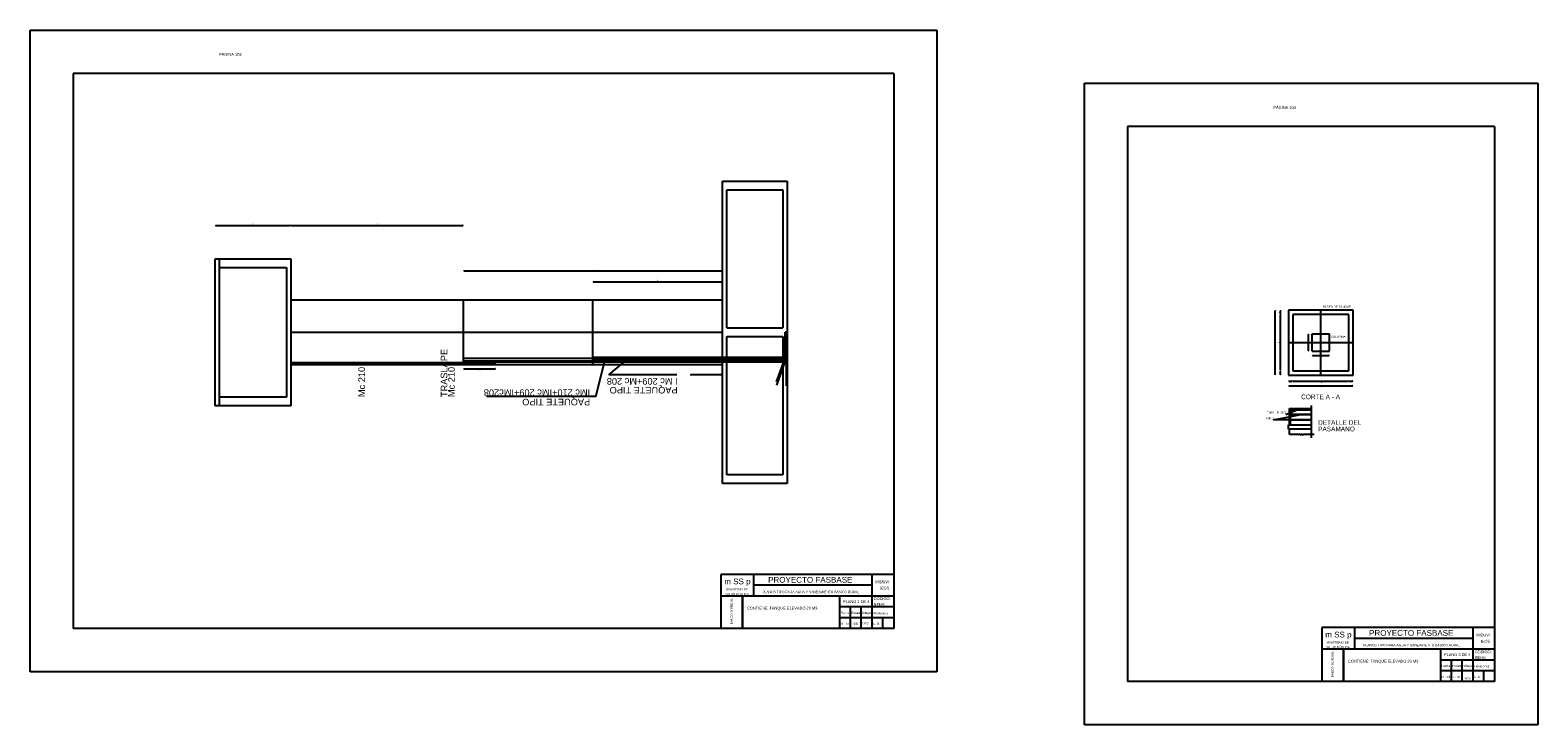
# Model space of a CAD drawing. Header units: metres. Extents: x 1704 to 4131, y 3282 to 4241.
# Tile 1 of 78: x 1704 to 1773, y 4209 to 4241. Entities that reach past the tile are written whole.
import ezdxf
from ezdxf.enums import TextEntityAlignment as Align

# ---------------------------------------------------------------- set-up
doc = ezdxf.new("R2010")
doc.units = ezdxf.units.M
doc.linetypes.add('ACAD_ISO02W100', pattern=[15, 12, -3])
doc.layers.add('Cotas', color=7, linetype='Continuous')
doc.layers.add('Dibujo', color=7, linetype='Continuous')
doc.styles.add('Annotative', font='arial.ttf')
doc.styles.get("Standard").update_dxf_attribs({"font": 'arial.ttf'})
doc.dimstyles.new('Vero', dxfattribs={"dimtxt": 0.04, "dimasz": 0.03, "dimexe": 1.25, "dimexo": 0.625, "dimgap": 0.05, "dimtad": 2, "dimtih": 1, "dimtoh": 1, "dimtxsty": 'Standard', "dimblk": 'DOT', "dimcen": 0, "dimse1": 1, "dimse2": 1, "dimadec": 0, "dimazin": 0, "dimtfac": 1, "dimtix": 1, "dimtmove": 0, "dimatfit": 2, "dimfxl": 1, "dimarcsym": 2})

# ---------------------------------------------------------------- blocks, each defined once
blk = doc.blocks.new('_Dot')
at = {"color": 0, "linetype": 'ByBlock', "lineweight": -2}
blk.add_line((-0.5, 0), (-1, 0), dxfattribs=at)
at = {"color": 0, "linetype": 'ByBlock', "const_width": 0.5}
blk.add_lwpolyline([(-0.25, 0, 1), (0.25, 0, 1)], format="xyb", close=True, dxfattribs=at)
blk = doc.blocks.new('*D199')
at = {"layer": 'Cotas', "color": 0, "linetype": 'ByBlock', "lineweight": -2, "transparency": 16777216}
blk.add_line((1723.686, 4230.119), (1735.626, 4230.119), dxfattribs=at)
at = {"layer": 'Defpoints', "color": 0, "linetype": 'ByBlock', "transparency": 16777216}
for p in [(1735.656, 4230.119), (1723.656, 4228.772), (1735.656, 4228.772)]:
    blk.add_point(p, dxfattribs=at)
at = {"layer": 'Cotas', "color": 0, "linetype": 'ByBlock', "lineweight": -2, "transparency": 16777216, "xscale": 0.03, "yscale": 0.03, "zscale": 0.03, "rotation": 180}
blk.add_blockref('_Dot', (1723.656, 4230.119), dxfattribs=at)
at = {"layer": 'Cotas', "color": 0, "linetype": 'ByBlock', "lineweight": -2, "transparency": 16777216, "xscale": 0.03, "yscale": 0.03, "zscale": 0.03}
blk.add_blockref('_Dot', (1735.656, 4230.119), dxfattribs=at)
at = {"layer": 'Cotas', "color": 0, "linetype": 'ByBlock', "transparency": 16777216, "insert": (1729.656, 4230.189), "char_height": 0.04, "attachment_point": 5}
blk.add_mtext('12', dxfattribs=at)
blk = doc.blocks.new('*D200')
at = {"layer": 'Cotas', "color": 0, "linetype": 'ByBlock', "lineweight": -2, "transparency": 16777216}
blk.add_line((1729.686, 4229.61), (1735.626, 4229.61), dxfattribs=at)
at = {"layer": 'Defpoints', "color": 0, "linetype": 'ByBlock', "transparency": 16777216}
for p in [(1735.656, 4229.61), (1729.656, 4228.772), (1735.656, 4228.772)]:
    blk.add_point(p, dxfattribs=at)
at = {"layer": 'Cotas', "color": 0, "linetype": 'ByBlock', "lineweight": -2, "transparency": 16777216, "xscale": 0.03, "yscale": 0.03, "zscale": 0.03, "rotation": 180}
blk.add_blockref('_Dot', (1729.656, 4229.61), dxfattribs=at)
at = {"layer": 'Cotas', "color": 0, "linetype": 'ByBlock', "lineweight": -2, "transparency": 16777216, "xscale": 0.03, "yscale": 0.03, "zscale": 0.03}
blk.add_blockref('_Dot', (1735.656, 4229.61), dxfattribs=at)
at = {"layer": 'Cotas', "color": 0, "linetype": 'ByBlock', "transparency": 16777216, "insert": (1732.656, 4229.681), "char_height": 0.04, "attachment_point": 5}
blk.add_mtext('6', dxfattribs=at)
blk = doc.blocks.new('*D201')
at = {"layer": 'Cotas', "color": 0, "linetype": 'ByBlock', "lineweight": -2, "transparency": 16777216}
blk.add_line((1735.626, 4225.304), (1734.186, 4225.304), dxfattribs=at)
at = {"layer": 'Defpoints', "color": 0, "linetype": 'ByBlock', "transparency": 16777216}
for p in [(1734.156, 4225.897), (1735.656, 4225.897), (1734.156, 4225.304)]:
    blk.add_point(p, dxfattribs=at)
at = {"layer": 'Cotas', "color": 0, "linetype": 'ByBlock', "lineweight": -2, "transparency": 16777216, "xscale": 0.03, "yscale": 0.03, "zscale": 0.03, "rotation": 180}
blk.add_blockref('_Dot', (1734.156, 4225.304), dxfattribs=at)
at = {"layer": 'Cotas', "color": 0, "linetype": 'ByBlock', "lineweight": -2, "transparency": 16777216, "xscale": 0.03, "yscale": 0.03, "zscale": 0.03}
blk.add_blockref('_Dot', (1735.656, 4225.304), dxfattribs=at)
at = {"layer": 'Cotas', "color": 0, "linetype": 'ByBlock', "transparency": 16777216, "insert": (1734.906, 4225.23), "char_height": 0.04, "attachment_point": 5}
blk.add_mtext('1,5', dxfattribs=at)
blk = doc.blocks.new('*D202')
at = {"layer": 'Cotas', "color": 0, "linetype": 'ByBlock', "lineweight": -2, "transparency": 16777216}
blk.add_line((1723.686, 4225.574), (1725.126, 4225.574), dxfattribs=at)
at = {"layer": 'Defpoints', "color": 0, "linetype": 'ByBlock', "transparency": 16777216}
for p in [(1723.656, 4225.872), (1725.156, 4225.872), (1725.156, 4225.574)]:
    blk.add_point(p, dxfattribs=at)
at = {"layer": 'Cotas', "color": 0, "linetype": 'ByBlock', "lineweight": -2, "transparency": 16777216, "xscale": 0.03, "yscale": 0.03, "zscale": 0.03, "rotation": 180}
blk.add_blockref('_Dot', (1723.656, 4225.574), dxfattribs=at)
at = {"layer": 'Cotas', "color": 0, "linetype": 'ByBlock', "lineweight": -2, "transparency": 16777216, "xscale": 0.03, "yscale": 0.03, "zscale": 0.03}
blk.add_blockref('_Dot', (1725.156, 4225.574), dxfattribs=at)
at = {"layer": 'Cotas', "color": 0, "linetype": 'ByBlock', "transparency": 16777216, "insert": (1724.406, 4225.5), "char_height": 0.04, "attachment_point": 5}
blk.add_mtext('1,5', dxfattribs=at)
blk = doc.blocks.new('*D203')
at = {"layer": 'Cotas', "color": 0, "linetype": 'ByBlock', "lineweight": -2, "transparency": 16777216}
blk.add_line((1712.186, 4232.218), (1715.626, 4232.218), dxfattribs=at)
at = {"layer": 'Defpoints', "color": 0, "linetype": 'ByBlock', "transparency": 16777216}
for p in [(1715.656, 4232.218), (1712.156, 4230.672), (1715.656, 4230.672)]:
    blk.add_point(p, dxfattribs=at)
at = {"layer": 'Cotas', "color": 0, "linetype": 'ByBlock', "lineweight": -2, "transparency": 16777216, "xscale": 0.03, "yscale": 0.03, "zscale": 0.03, "rotation": 180}
blk.add_blockref('_Dot', (1712.156, 4232.218), dxfattribs=at)
at = {"layer": 'Cotas', "color": 0, "linetype": 'ByBlock', "lineweight": -2, "transparency": 16777216, "xscale": 0.03, "yscale": 0.03, "zscale": 0.03}
blk.add_blockref('_Dot', (1715.656, 4232.218), dxfattribs=at)
at = {"layer": 'Cotas', "color": 0, "linetype": 'ByBlock', "transparency": 16777216, "insert": (1713.906, 4232.292), "char_height": 0.04, "attachment_point": 5}
blk.add_mtext('3,5', dxfattribs=at)
blk = doc.blocks.new('*D204')
at = {"layer": 'Cotas', "color": 0, "linetype": 'ByBlock', "lineweight": -2, "transparency": 16777216}
blk.add_line((1715.686, 4232.218), (1723.626, 4232.218), dxfattribs=at)
at = {"layer": 'Defpoints', "color": 0, "linetype": 'ByBlock', "transparency": 16777216}
for p in [(1723.656, 4232.218), (1715.656, 4230.672), (1723.656, 4230.672)]:
    blk.add_point(p, dxfattribs=at)
at = {"layer": 'Cotas', "color": 0, "linetype": 'ByBlock', "lineweight": -2, "transparency": 16777216, "xscale": 0.03, "yscale": 0.03, "zscale": 0.03, "rotation": 180}
blk.add_blockref('_Dot', (1715.656, 4232.218), dxfattribs=at)
at = {"layer": 'Cotas', "color": 0, "linetype": 'ByBlock', "lineweight": -2, "transparency": 16777216, "xscale": 0.03, "yscale": 0.03, "zscale": 0.03}
blk.add_blockref('_Dot', (1723.656, 4232.218), dxfattribs=at)
at = {"layer": 'Cotas', "color": 0, "linetype": 'ByBlock', "transparency": 16777216, "insert": (1719.656, 4232.288), "char_height": 0.04, "attachment_point": 5}
blk.add_mtext('8', dxfattribs=at)
blk = doc.blocks.new('*D205')
at = {"layer": 'Cotas', "color": 0, "linetype": 'ByBlock', "lineweight": -2, "transparency": 16777216}
blk.add_line((1761.901, 4224.789), (1764.841, 4224.789), dxfattribs=at)
at = {"layer": 'Defpoints', "color": 0, "linetype": 'ByBlock', "transparency": 16777216}
for p in [(1761.871, 4225.293), (1764.871, 4225.293), (1764.871, 4224.789)]:
    blk.add_point(p, dxfattribs=at)
at = {"layer": 'Cotas', "color": 0, "linetype": 'ByBlock', "lineweight": -2, "transparency": 16777216, "xscale": 0.03, "yscale": 0.03, "zscale": 0.03, "rotation": 180}
blk.add_blockref('_Dot', (1761.871, 4224.789), dxfattribs=at)
at = {"layer": 'Cotas', "color": 0, "linetype": 'ByBlock', "lineweight": -2, "transparency": 16777216, "xscale": 0.03, "yscale": 0.03, "zscale": 0.03}
blk.add_blockref('_Dot', (1764.871, 4224.789), dxfattribs=at)
at = {"layer": 'Cotas', "color": 0, "linetype": 'ByBlock', "transparency": 16777216, "insert": (1763.371, 4224.718), "char_height": 0.04, "attachment_point": 5}
blk.add_mtext('3', dxfattribs=at)
blk = doc.blocks.new('*D206')
at = {"layer": 'Cotas', "color": 0, "linetype": 'ByBlock', "lineweight": -2, "transparency": 16777216}
blk.add_line((1761.901, 4225.014), (1762.041, 4225.014), dxfattribs=at)
at = {"layer": 'Defpoints', "color": 0, "linetype": 'ByBlock', "transparency": 16777216}
for p in [(1761.871, 4225.293), (1762.071, 4225.293), (1762.071, 4225.014)]:
    blk.add_point(p, dxfattribs=at)
at = {"layer": 'Cotas', "color": 0, "linetype": 'ByBlock', "lineweight": -2, "transparency": 16777216, "xscale": 0.03, "yscale": 0.03, "zscale": 0.03, "rotation": 180}
blk.add_blockref('_Dot', (1761.871, 4225.014), dxfattribs=at)
at = {"layer": 'Cotas', "color": 0, "linetype": 'ByBlock', "lineweight": -2, "transparency": 16777216, "xscale": 0.03, "yscale": 0.03, "zscale": 0.03}
blk.add_blockref('_Dot', (1762.071, 4225.014), dxfattribs=at)
at = {"layer": 'Cotas', "color": 0, "linetype": 'ByBlock', "transparency": 16777216, "insert": (1761.971, 4224.94), "char_height": 0.04, "attachment_point": 5}
blk.add_mtext('0,2', dxfattribs=at)
blk = doc.blocks.new('*D207')
at = {"layer": 'Cotas', "color": 0, "linetype": 'ByBlock', "lineweight": -2, "transparency": 16777216}
blk.add_line((1762.101, 4225.014), (1764.641, 4225.014), dxfattribs=at)
at = {"layer": 'Defpoints', "color": 0, "linetype": 'ByBlock', "transparency": 16777216}
for p in [(1762.071, 4225.493), (1764.671, 4225.493), (1764.671, 4225.014)]:
    blk.add_point(p, dxfattribs=at)
at = {"layer": 'Cotas', "color": 0, "linetype": 'ByBlock', "lineweight": -2, "transparency": 16777216, "xscale": 0.03, "yscale": 0.03, "zscale": 0.03, "rotation": 180}
blk.add_blockref('_Dot', (1762.071, 4225.014), dxfattribs=at)
at = {"layer": 'Cotas', "color": 0, "linetype": 'ByBlock', "lineweight": -2, "transparency": 16777216, "xscale": 0.03, "yscale": 0.03, "zscale": 0.03}
blk.add_blockref('_Dot', (1764.671, 4225.014), dxfattribs=at)
at = {"layer": 'Cotas', "color": 0, "linetype": 'ByBlock', "transparency": 16777216, "insert": (1763.371, 4224.94), "char_height": 0.04, "attachment_point": 5}
blk.add_mtext('2,6', dxfattribs=at)
blk = doc.blocks.new('*D208')
at = {"layer": 'Cotas', "color": 0, "linetype": 'ByBlock', "lineweight": -2, "transparency": 16777216}
blk.add_line((1764.701, 4225.014), (1764.841, 4225.014), dxfattribs=at)
at = {"layer": 'Defpoints', "color": 0, "linetype": 'ByBlock', "transparency": 16777216}
for p in [(1764.671, 4225.493), (1764.871, 4225.493), (1764.871, 4225.014)]:
    blk.add_point(p, dxfattribs=at)
at = {"layer": 'Cotas', "color": 0, "linetype": 'ByBlock', "lineweight": -2, "transparency": 16777216, "xscale": 0.03, "yscale": 0.03, "zscale": 0.03, "rotation": 180}
blk.add_blockref('_Dot', (1764.671, 4225.014), dxfattribs=at)
at = {"layer": 'Cotas', "color": 0, "linetype": 'ByBlock', "lineweight": -2, "transparency": 16777216, "xscale": 0.03, "yscale": 0.03, "zscale": 0.03}
blk.add_blockref('_Dot', (1764.871, 4225.014), dxfattribs=at)
at = {"layer": 'Cotas', "color": 0, "linetype": 'ByBlock', "transparency": 16777216, "insert": (1764.771, 4224.94), "char_height": 0.04, "attachment_point": 5}
blk.add_mtext('0,2', dxfattribs=at)
blk = doc.blocks.new('*D209')
at = {"layer": 'Cotas', "color": 0, "linetype": 'ByBlock', "lineweight": -2, "transparency": 16777216}
blk.add_line((1763.001, 4226.195), (1763.741, 4226.195), dxfattribs=at)
at = {"layer": 'Defpoints', "color": 0, "linetype": 'ByBlock', "transparency": 16777216}
for p in [(1762.971, 4226.393), (1763.771, 4226.393), (1763.771, 4226.195)]:
    blk.add_point(p, dxfattribs=at)
at = {"layer": 'Cotas', "color": 0, "linetype": 'ByBlock', "lineweight": -2, "transparency": 16777216, "xscale": 0.03, "yscale": 0.03, "zscale": 0.03, "rotation": 180}
blk.add_blockref('_Dot', (1762.971, 4226.195), dxfattribs=at)
at = {"layer": 'Cotas', "color": 0, "linetype": 'ByBlock', "lineweight": -2, "transparency": 16777216, "xscale": 0.03, "yscale": 0.03, "zscale": 0.03}
blk.add_blockref('_Dot', (1763.771, 4226.195), dxfattribs=at)
at = {"layer": 'Cotas', "color": 0, "linetype": 'ByBlock', "transparency": 16777216, "insert": (1763.371, 4226.121), "char_height": 0.04, "attachment_point": 5}
blk.add_mtext('0,8', dxfattribs=at)
blk = doc.blocks.new('*D210')
at = {"layer": 'Cotas', "color": 0, "linetype": 'ByBlock', "lineweight": -2, "transparency": 16777216}
blk.add_line((1762.809, 4226.423), (1762.809, 4227.163), dxfattribs=at)
at = {"layer": 'Defpoints', "color": 0, "linetype": 'ByBlock', "transparency": 16777216}
for p in [(1762.809, 4227.193), (1762.971, 4227.193), (1762.971, 4226.393)]:
    blk.add_point(p, dxfattribs=at)
at = {"layer": 'Cotas', "color": 0, "linetype": 'ByBlock', "lineweight": -2, "transparency": 16777216, "xscale": 0.03, "yscale": 0.03, "zscale": 0.03}
for p, rotation in [((1762.809, 4227.193), 90), ((1762.809, 4226.393), 270)]:
    blk.add_blockref('_Dot', p, dxfattribs=dict(at, rotation=rotation))
at = {"layer": 'Cotas', "color": 0, "linetype": 'ByBlock', "transparency": 16777216, "insert": (1762.722, 4226.793), "char_height": 0.04, "attachment_point": 5}
blk.add_mtext('0,8', dxfattribs=at)
blk = doc.blocks.new('*D211')
at = {"layer": 'Cotas', "color": 0, "linetype": 'ByBlock', "lineweight": -2, "transparency": 16777216}
blk.add_line((1761.257, 4225.323), (1761.257, 4228.263), dxfattribs=at)
at = {"layer": 'Defpoints', "color": 0, "linetype": 'ByBlock', "transparency": 16777216}
for p in [(1761.257, 4228.293), (1761.871, 4228.293), (1761.871, 4225.293)]:
    blk.add_point(p, dxfattribs=at)
at = {"layer": 'Cotas', "color": 0, "linetype": 'ByBlock', "lineweight": -2, "transparency": 16777216, "xscale": 0.03, "yscale": 0.03, "zscale": 0.03}
for p, rotation in [((1761.257, 4228.293), 90), ((1761.257, 4225.293), 270)]:
    blk.add_blockref('_Dot', p, dxfattribs=dict(at, rotation=rotation))
at = {"layer": 'Cotas', "color": 0, "linetype": 'ByBlock', "transparency": 16777216, "insert": (1761.194, 4226.793), "char_height": 0.04, "attachment_point": 5}
blk.add_mtext('3', dxfattribs=at)
blk = doc.blocks.new('*D212')
at = {"layer": 'Cotas', "color": 0, "linetype": 'ByBlock', "lineweight": -2, "transparency": 16777216}
blk.add_line((1761.51, 4225.323), (1761.51, 4225.463), dxfattribs=at)
at = {"layer": 'Defpoints', "color": 0, "linetype": 'ByBlock', "transparency": 16777216}
for p in [(1761.51, 4225.493), (1761.871, 4225.493), (1761.871, 4225.293)]:
    blk.add_point(p, dxfattribs=at)
at = {"layer": 'Cotas', "color": 0, "linetype": 'ByBlock', "lineweight": -2, "transparency": 16777216, "xscale": 0.03, "yscale": 0.03, "zscale": 0.03}
for p, rotation in [((1761.51, 4225.493), 90), ((1761.51, 4225.293), 270)]:
    blk.add_blockref('_Dot', p, dxfattribs=dict(at, rotation=rotation))
at = {"layer": 'Cotas', "color": 0, "linetype": 'ByBlock', "transparency": 16777216, "insert": (1761.424, 4225.393), "char_height": 0.04, "attachment_point": 5}
blk.add_mtext('0,2', dxfattribs=at)
blk = doc.blocks.new('*D213')
at = {"layer": 'Cotas', "color": 0, "linetype": 'ByBlock', "lineweight": -2, "transparency": 16777216}
blk.add_line((1761.51, 4225.531), (1761.51, 4228.063), dxfattribs=at)
at = {"layer": 'Defpoints', "color": 0, "linetype": 'ByBlock', "transparency": 16777216}
for p in [(1761.51, 4228.093), (1762.071, 4228.093), (1762.071, 4225.501)]:
    blk.add_point(p, dxfattribs=at)
at = {"layer": 'Cotas', "color": 0, "linetype": 'ByBlock', "lineweight": -2, "transparency": 16777216, "xscale": 0.03, "yscale": 0.03, "zscale": 0.03}
for p, rotation in [((1761.51, 4228.093), 90), ((1761.51, 4225.501), 270)]:
    blk.add_blockref('_Dot', p, dxfattribs=dict(at, rotation=rotation))
at = {"layer": 'Cotas', "color": 0, "linetype": 'ByBlock', "transparency": 16777216, "insert": (1761.408, 4226.797), "char_height": 0.04, "attachment_point": 5}
blk.add_mtext('2,59', dxfattribs=at)
blk = doc.blocks.new('*D214')
at = {"layer": 'Cotas', "color": 0, "linetype": 'ByBlock', "lineweight": -2, "transparency": 16777216}
blk.add_line((1761.51, 4228.123), (1761.51, 4228.263), dxfattribs=at)
at = {"layer": 'Defpoints', "color": 0, "linetype": 'ByBlock', "transparency": 16777216}
for p in [(1761.51, 4228.293), (1762.071, 4228.293), (1762.071, 4228.093)]:
    blk.add_point(p, dxfattribs=at)
at = {"layer": 'Cotas', "color": 0, "linetype": 'ByBlock', "lineweight": -2, "transparency": 16777216, "xscale": 0.03, "yscale": 0.03, "zscale": 0.03}
for p, rotation in [((1761.51, 4228.293), 90), ((1761.51, 4228.093), 270)]:
    blk.add_blockref('_Dot', p, dxfattribs=dict(at, rotation=rotation))
at = {"layer": 'Cotas', "color": 0, "linetype": 'ByBlock', "transparency": 16777216, "insert": (1761.424, 4228.193), "char_height": 0.04, "attachment_point": 5}
blk.add_mtext('0,2', dxfattribs=at)

msp = doc.modelspace()

# ---------------------------------------------------------------- linework, layer by layer
at = {"layer": 'Dibujo', "color": 0, "linetype": 'ByBlock'}
for p, q in [((1703.588, 4241.257), (1724.588, 4241.257)), ((1703.588, 4211.557), (1703.588, 4241.257)), ((1703.588, 4241.257), (1706.588, 4241.257)), ((1703.588, 4241.257), (1706.088, 4241.257)), ((1703.588, 4241.257), (1745.588, 4241.257)), ((1745.588, 4241.257), (1745.588, 4211.557)), ((1705.588, 4239.257), (1705.588, 4213.557)), ((1743.588, 4239.257), (1705.588, 4239.257)), ((1743.588, 4239.257), (1743.588, 4213.557)), ((1752.425, 4238.798), (1773.425, 4238.798)), ((1752.425, 4209.098), (1752.425, 4238.798)), ((1752.425, 4238.798), (1755.425, 4238.798)), ((1752.425, 4238.798), (1754.925, 4238.798)), ((1773.425, 4238.798), (1773.425, 4209.098)), ((1754.425, 4236.798), (1754.425, 4211.098)), ((1771.425, 4236.798), (1754.425, 4236.798)), ((1771.425, 4236.798), (1771.425, 4211.098)), ((1735.656, 4227.272), (1735.656, 4234.272)), ((1735.656, 4234.272), (1738.656, 4234.272)), ((1738.656, 4234.272), (1738.656, 4220.272)), ((1735.856, 4227.472), (1735.856, 4233.872)), ((1735.856, 4233.872), (1738.456, 4233.872)), ((1738.456, 4233.872), (1738.456, 4227.472)), ((1712.156, 4223.872), (1712.156, 4230.672)), ((1712.156, 4230.672), (1715.656, 4230.672)), ((1712.356, 4223.872), (1712.356, 4230.672)), ((1712.356, 4230.272), (1715.456, 4230.272)), ((1715.456, 4230.272), (1715.456, 4224.272)), ((1715.656, 4230.672), (1715.656, 4223.872)), ((1715.656, 4228.772), (1723.656, 4228.772)), ((1723.656, 4228.772), (1735.656, 4228.772)), ((1723.656, 4228.772), (1735.656, 4228.772)), ((1723.656, 4225.772), (1723.656, 4228.772)), ((1729.656, 4225.772), (1729.656, 4228.772)), ((1763.371, 4228.293), (1761.871, 4228.293)), ((1761.871, 4228.293), (1761.871, 4225.293)), ((1763.371, 4228.093), (1762.071, 4228.093)), ((1762.071, 4228.093), (1762.071, 4225.493)), ((1764.871, 4228.293), (1763.371, 4228.293)), ((1764.671, 4228.093), (1763.371, 4228.093)), ((1764.671, 4225.493), (1764.671, 4228.093)), ((1764.871, 4225.293), (1764.871, 4228.293)), ((1715.656, 4227.272), (1723.656, 4227.272)), ((1723.656, 4227.272), (1735.656, 4227.272)), ((1735.656, 4220.272), (1735.656, 4227.272)), ((1735.856, 4227.472), (1738.456, 4227.472)), ((1738.564, 4226.122), (1738.564, 4227.272)), ((1738.614, 4227.272), (1738.564, 4227.272)), ((1738.614, 4226.072), (1738.614, 4227.272)), ((1735.856, 4220.672), (1735.856, 4227.072)), ((1735.856, 4227.072), (1738.456, 4227.072)), ((1738.456, 4227.072), (1738.456, 4220.672)), ((1715.656, 4225.872), (1723.656, 4225.872)), ((1723.656, 4226.072), (1738.614, 4226.072)), ((1723.656, 4225.947), (1738.564, 4225.947)), ((1723.656, 4225.897), (1738.484, 4225.897)), ((1723.656, 4225.872), (1723.656, 4225.897)), ((1723.656, 4225.872), (1725.156, 4225.872)), ((1723.676, 4225.872), (1723.676, 4225.897)), ((1723.696, 4225.872), (1723.696, 4225.897)), ((1723.716, 4225.872), (1723.716, 4225.897)), ((1723.736, 4225.872), (1723.736, 4225.897)), ((1723.756, 4225.872), (1723.756, 4225.897)), ((1723.776, 4225.872), (1723.776, 4225.897)), ((1723.776, 4225.872), (1723.776, 4225.897)), ((1723.796, 4225.872), (1723.796, 4225.897)), ((1723.796, 4225.872), (1723.796, 4225.897)), ((1723.816, 4225.872), (1723.816, 4225.897)), ((1723.816, 4225.872), (1723.816, 4225.897)), ((1723.836, 4225.872), (1723.836, 4225.897)), ((1723.836, 4225.872), (1723.836, 4225.897)), ((1723.856, 4225.872), (1723.856, 4225.897)), ((1723.856, 4225.872), (1723.856, 4225.897)), ((1723.876, 4225.872), (1723.876, 4225.897)), ((1723.896, 4225.872), (1723.896, 4225.897)), ((1723.916, 4225.872), (1723.916, 4225.897)), ((1723.936, 4225.872), (1723.936, 4225.897)), ((1723.956, 4225.872), (1723.956, 4225.897)), ((1723.976, 4225.872), (1723.976, 4225.897)), ((1723.996, 4225.872), (1723.996, 4225.897)), ((1724.016, 4225.872), (1724.016, 4225.897)), ((1724.036, 4225.872), (1724.036, 4225.897)), ((1724.056, 4225.872), (1724.056, 4225.897)), ((1724.076, 4225.872), (1724.076, 4225.897)), ((1724.096, 4225.872), (1724.096, 4225.897)), ((1724.116, 4225.872), (1724.116, 4225.897)), ((1724.136, 4225.872), (1724.136, 4225.897)), ((1724.156, 4225.872), (1724.156, 4225.897)), ((1724.176, 4225.872), (1724.176, 4225.897)), ((1724.196, 4225.872), (1724.196, 4225.897)), ((1724.216, 4225.872), (1724.216, 4225.897)), ((1724.236, 4225.872), (1724.236, 4225.897)), ((1724.256, 4225.872), (1724.256, 4225.897)), ((1724.276, 4225.872), (1724.276, 4225.897)), ((1724.296, 4225.872), (1724.296, 4225.897)), ((1724.316, 4225.872), (1724.316, 4225.897)), ((1724.336, 4225.872), (1724.336, 4225.897)), ((1724.356, 4225.872), (1724.356, 4225.897)), ((1724.376, 4225.872), (1724.376, 4225.897)), ((1724.396, 4225.872), (1724.396, 4225.897)), ((1724.416, 4225.872), (1724.416, 4225.897)), ((1724.436, 4225.872), (1724.436, 4225.897)), ((1724.456, 4225.872), (1724.456, 4225.897)), ((1724.476, 4225.872), (1724.476, 4225.897)), ((1724.496, 4225.872), (1724.496, 4225.897)), ((1724.516, 4225.872), (1724.516, 4225.897)), ((1724.536, 4225.872), (1724.536, 4225.897)), ((1724.556, 4225.872), (1724.556, 4225.897)), ((1724.576, 4225.872), (1724.576, 4225.897)), ((1724.596, 4225.872), (1724.596, 4225.897)), ((1724.616, 4225.872), (1724.616, 4225.897)), ((1724.636, 4225.872), (1724.636, 4225.897)), ((1724.656, 4225.872), (1724.656, 4225.897)), ((1724.656, 4225.872), (1724.656, 4225.897)), ((1724.676, 4225.872), (1724.676, 4225.897)), ((1724.696, 4225.872), (1724.696, 4225.897)), ((1724.716, 4225.872), (1724.716, 4225.897)), ((1724.736, 4225.872), (1724.736, 4225.897)), ((1724.756, 4225.872), (1724.756, 4225.897)), ((1724.776, 4225.872), (1724.776, 4225.897)), ((1724.796, 4225.872), (1724.796, 4225.897)), ((1724.816, 4225.872), (1724.816, 4225.897)), ((1724.836, 4225.872), (1724.836, 4225.897)), ((1724.856, 4225.872), (1724.856, 4225.897)), ((1724.856, 4225.872), (1724.856, 4225.897)), ((1724.876, 4225.872), (1724.876, 4225.897)), ((1724.876, 4225.872), (1724.876, 4225.897)), ((1724.896, 4225.872), (1724.896, 4225.897)), ((1724.896, 4225.872), (1724.896, 4225.897)), ((1724.916, 4225.872), (1724.916, 4225.897)), ((1724.916, 4225.872), (1724.916, 4225.897)), ((1724.936, 4225.872), (1724.936, 4225.897)), ((1724.936, 4225.872), (1724.936, 4225.897)), ((1724.956, 4225.872), (1724.956, 4225.897)), ((1724.956, 4225.872), (1724.956, 4225.897)), ((1724.976, 4225.872), (1724.976, 4225.897)), ((1724.996, 4225.872), (1724.996, 4225.897)), ((1725.016, 4225.872), (1725.016, 4225.897)), ((1725.036, 4225.872), (1725.036, 4225.897)), ((1725.056, 4225.872), (1725.056, 4225.897)), ((1725.076, 4225.872), (1725.076, 4225.897)), ((1725.096, 4225.872), (1725.096, 4225.897)), ((1725.116, 4225.872), (1725.116, 4225.897)), ((1725.136, 4225.872), (1725.136, 4225.897)), ((1725.156, 4225.872), (1725.156, 4225.897)), ((1725.156, 4225.872), (1725.156, 4225.897)), ((1729.656, 4226.122), (1738.564, 4226.122)), ((1729.656, 4225.997), (1738.614, 4225.997)), ((1729.787, 4224.293), (1730.207, 4225.947)), ((1730.387, 4225.304), (1731.363, 4226.122)), ((1734.156, 4225.897), (1734.156, 4225.997)), ((1734.281, 4225.897), (1734.281, 4225.997)), ((1734.406, 4225.897), (1734.406, 4225.997)), ((1734.531, 4225.897), (1734.531, 4225.997)), ((1734.656, 4225.897), (1734.656, 4225.997)), ((1734.781, 4225.897), (1734.781, 4225.997)), ((1734.906, 4225.897), (1734.906, 4225.997)), ((1735.031, 4225.897), (1735.031, 4225.997)), ((1735.156, 4225.897), (1735.156, 4225.997)), ((1735.281, 4225.897), (1735.281, 4225.997)), ((1735.406, 4225.897), (1735.406, 4225.997)), ((1735.531, 4225.897), (1735.531, 4225.997)), ((1738.484, 4225.897), (1738.147, 4224.971)), ((1738.564, 4225.947), (1738.154, 4224.819)), ((1738.614, 4225.997), (1738.614, 4224.797)), ((1715.656, 4225.772), (1723.656, 4225.772)), ((1723.656, 4225.772), (1735.656, 4225.772)), ((1733.55, 4225.304), (1730.387, 4225.304)), ((1761.871, 4225.293), (1764.871, 4225.293)), ((1762.071, 4225.493), (1764.671, 4225.493)), ((1715.656, 4223.872), (1712.156, 4223.872)), ((1715.456, 4224.272), (1712.356, 4224.272)), ((1729.787, 4224.293), (1724.73, 4224.293)), ((1761.758, 4223.46), (1762.421, 4223.735)), ((1761.921, 4222.985), (1761.921, 4223.735)), ((1761.921, 4223.735), (1762.921, 4223.735)), ((1761.188, 4223.21), (1762.446, 4223.46)), ((1761.921, 4223.21), (1761.188, 4223.21)), ((1761.971, 4222.985), (1761.971, 4223.685)), ((1761.971, 4223.685), (1762.921, 4223.685)), ((1761.971, 4223.485), (1762.921, 4223.485)), ((1761.971, 4223.46), (1762.921, 4223.46)), ((1761.971, 4223.235), (1762.921, 4223.235)), ((1761.971, 4223.21), (1762.921, 4223.21)), ((1761.871, 4222.785), (1761.871, 4222.985)), ((1761.871, 4222.985), (1762.921, 4222.985)), ((1762.921, 4222.785), (1761.871, 4222.785)), ((1761.921, 4222.535), (1761.921, 4222.785)), ((1762.411, 4222.535), (1761.921, 4222.535)), ((1762.411, 4222.535), (1762.456, 4222.535)), ((1762.536, 4222.496), (1762.456, 4222.576)), ((1762.456, 4222.535), (1762.456, 4222.576)), ((1763.071, 4222.535), (1762.536, 4222.535)), ((1762.536, 4222.496), (1762.536, 4222.535)), ((1738.656, 4220.272), (1735.656, 4220.272)), ((1738.456, 4220.672), (1735.856, 4220.672)), ((1735.588, 4216.057), (1735.588, 4213.557)), ((1743.588, 4216.057), (1735.588, 4216.057)), ((1737.088, 4216.057), (1737.088, 4215.057)), ((1742.588, 4213.557), (1742.588, 4216.057)), ((1742.588, 4215.557), (1737.088, 4215.557)), ((1743.588, 4215.057), (1735.588, 4215.057)), ((1736.588, 4215.057), (1736.588, 4213.557)), ((1736.588, 4213.557), (1736.588, 4215.057)), ((1741.088, 4213.557), (1741.088, 4215.057)), ((1743.588, 4214.557), (1741.088, 4214.557)), ((1743.588, 4214.057), (1741.088, 4214.057)), ((1741.588, 4213.557), (1741.588, 4214.557)), ((1742.088, 4213.557), (1742.088, 4214.557)), ((1743.088, 4213.557), (1743.088, 4214.057)), ((1743.588, 4213.557), (1705.588, 4213.557)), ((1763.425, 4213.598), (1763.425, 4211.098)), ((1771.425, 4213.598), (1763.425, 4213.598)), ((1764.925, 4213.598), (1764.925, 4212.598)), ((1770.425, 4211.098), (1770.425, 4213.598)), ((1771.425, 4212.598), (1763.425, 4212.598)), ((1764.425, 4212.598), (1764.425, 4211.098)), ((1764.425, 4211.098), (1764.425, 4212.598)), ((1770.425, 4213.098), (1764.925, 4213.098)), ((1768.925, 4211.098), (1768.925, 4212.598)), ((1771.425, 4212.098), (1768.925, 4212.098)), ((1769.425, 4211.098), (1769.425, 4212.098)), ((1769.925, 4211.098), (1769.925, 4212.098)), ((1745.588, 4211.557), (1703.588, 4211.557)), ((1771.425, 4211.598), (1768.925, 4211.598)), ((1770.925, 4211.098), (1770.925, 4211.598)), ((1771.425, 4211.098), (1754.425, 4211.098)), ((1773.425, 4209.098), (1752.425, 4209.098))]:
    msp.add_line(p, q, dxfattribs=at)
at = {"layer": 'Dibujo', "color": 0, "linetype": 'ACAD_ISO02W100'}
for p, q in [((1763.371, 4225.293), (1763.371, 4228.293)), ((1761.871, 4226.793), (1764.871, 4226.793)), ((1762.971, 4226.393), (1762.971, 4227.193)), ((1762.971, 4227.193), (1763.771, 4227.193)), ((1763.771, 4226.393), (1763.771, 4227.193)), ((1762.971, 4226.393), (1763.771, 4226.393)), ((1762.921, 4223.885), (1762.921, 4222.385))]:
    msp.add_line(p, q, dxfattribs=at)

# ---------------------------------------------------------------- texts
at = {"layer": 'Dibujo', "color": 0, "linetype": 'ByBlock'}
for s, height, p in [('PARED DE TANQUE', 0.09755, (1763.459, 4228.403)), ('COLUMNA', 0.0976, (1763.834, 4227.022)), ("HB 1''", 0.0976, (1760.858, 4223.246)), ("Tubo HB  11/2''", 0.09755, (1760.883, 4223.516)), ('m SS p', 0.2662, (1735.741, 4215.603)), ('PROYECTO FASBASE', 0.26624, (1737.771, 4215.678)), ('PLANOS TIPO PARA AGUA Y SANEAMIENTO BÁSICO RURAL', 0.11076, (1737.499, 4215.193)), ('m SS p', 0.2662, (1763.578, 4213.143)), ('PROYECTO FASBASE', 0.26624, (1765.608, 4213.219)), ('PLANOS TIPO PARA AGUA Y SANEAMIENTO BÁSICO RURAL', 0.11076, (1765.336, 4212.734))]:
    msp.add_text(s, height=height, dxfattribs=at).set_placement(p)
for s, height, rotation, p in [('TRASLAPE', 0.3051, 90, (1722.914, 4224.272)), ('Mc 210', 0.3051, 90, (1719.099, 4224.272)), ('Mc 210', 0.3051, 90, (1723.254, 4224.272)), ('I Mc 209+Mc 208', 0.30512, 180, (1733.58, 4225.151)), ('IMc 210+IMc 209+IMc208', 0.30512, 180, (1729.529, 4224.627)), ('PAQUETE TIPO', 0.30512, 180, (1733.58, 4224.742)), ('PAQUETE TIPO', 0.30512, 180, (1729.529, 4224.192))]:
    msp.add_text(s, height=height, rotation=rotation, dxfattribs=at).set_placement(p)
at = {"layer": 'Dibujo', "linetype": 'ACAD_ISO02W100'}
for s, height, p in [('CORTE A - A', 0.21478, (1762.462, 4224.174)), ('DETALLE DEL', 0.21478, (1763.249, 4222.987)), ('PASAMANO', 0.2148, (1763.249, 4222.687))]:
    msp.add_text(s, height=height, dxfattribs=at).set_placement(p)
at = {"layer": 'Dibujo', "color": 0, "linetype": 'ByBlock'}
for s, p in [('MINISTERIO DE', (1736.312, 4215.32)), ('SALUD PÚBLICA', (1736.324, 4215.104)), ('Fecha:', (1741.343, 4214.234)), ('Escala:', (1741.86, 4214.229)), ('Dibujo:', (1742.336, 4214.229)), ('Revisiones:', (1743.014, 4214.219)), ('93 - XII', (1741.311, 4213.728)), ('S/E', (1741.823, 4213.725)), ('W.V.C', (1742.231, 4213.753)), ('L. G. ', (1742.823, 4213.726)), ('SALUD PÚBLICA', (1764.161, 4212.645)), ('MINISTERIO DE', (1764.149, 4212.86)), ('Fecha:', (1769.18, 4211.775)), ('Escala:', (1769.697, 4211.77)), ('Dibujo:', (1770.173, 4211.77)), ('Revisiones:', (1770.85, 4211.759)), ('93 - XII', (1769.147, 4211.268)), ('1 : 30', (1769.659, 4211.266)), ('W.V. C', (1770.256, 4211.2)), ('L. G. ', (1770.659, 4211.267))]:
    msp.add_text(s, height=0.1, dxfattribs=at).set_placement(p, align=Align.CENTER)
at = {"layer": 'Dibujo', "color": 0, "linetype": 'ByBlock', "style": 'Annotative'}
for s, p in [('MIDUVI', (1742.737, 4215.651)), ('IEOS', (1742.945, 4215.361)), ('PLANO 1 DE 4', (1741.239, 4214.737)), ('CÓDIGO:', (1742.663, 4214.873)), ('REHS', (1742.662, 4214.603)), ('CONTIENE: TANQUE ELEVADO 20 M3', (1736.795, 4214.436)), ('MIDUVI', (1770.574, 4213.192)), ('CÓDIGO:', (1770.5, 4212.413)), ('IEOS', (1770.782, 4212.902)), ('CONTIENE: TANQUE ELEVADO 20 M3', (1764.631, 4211.977)), ('PLANO 3 DE 4', (1769.076, 4212.278)), ('REHS', (1770.499, 4212.144))]:
    msp.add_text(s, height=0.13, dxfattribs=at).set_placement(p)
at = {"layer": 'Dibujo', "color": 0, "linetype": 'ByBlock'}
for p in [(1736.126, 4214.358), (1763.962, 4211.899)]:
    msp.add_text('BANCO  MUNDIAL', height=0.1, rotation=90, dxfattribs=at).set_placement(p, align=Align.CENTER)
at = {"layer": 'Dibujo', "color": 0, "linetype": 'ByBlock', "char_height": 0.13, "width": 2.90393, "attachment_point": 1}
for s, insert in [('PÁGINA 102', (1712.341, 4240.201)), ('PÁGINA 104', (1761.177, 4237.741))]:
    msp.add_mtext(s, dxfattribs=dict(at, insert=insert))

# ---------------------------------------------------------------- dimensions: what is measured, and where the dimension line sits
at = {"layer": 'Cotas', "color": 0, "linetype": 'ByBlock'}
for base, p1, p2, angle, picture, middle in [((1715.656, 4232.218), (1712.156, 4230.672), (1715.656, 4230.672), 180, '*D203', (1713.906, 4232.292)), ((1723.656, 4232.218), (1715.656, 4230.672), (1723.656, 4230.672), 180, '*D204', (1719.656, 4232.288)), ((1735.656, 4230.119), (1723.656, 4228.772), (1735.656, 4228.772), 180, '*D199', (1729.656, 4230.189)), ((1735.656, 4229.61), (1729.656, 4228.772), (1735.656, 4228.772), 180, '*D200', (1732.656, 4229.681)), ((1761.257, 4228.293), (1761.871, 4225.293), (1761.871, 4228.293), 90, '*D211', (1761.194, 4226.793)), ((1761.51, 4228.093), (1762.071, 4225.501), (1762.071, 4228.093), 90, '*D213', (1761.408, 4226.797)), ((1761.51, 4228.293), (1762.071, 4228.093), (1762.071, 4228.293), 90, '*D214', (1761.424, 4228.193)), ((1762.809, 4227.193), (1762.971, 4226.393), (1762.971, 4227.193), 90, '*D210', (1762.722, 4226.793)), ((1725.156, 4225.574), (1723.656, 4225.872), (1725.156, 4225.872), 180, '*D202', (1724.406, 4225.5)), ((1734.156, 4225.304), (1735.656, 4225.897), (1734.156, 4225.897), 180, '*D201', (1734.906, 4225.23)), ((1761.51, 4225.493), (1761.871, 4225.293), (1761.871, 4225.493), 90, '*D212', (1761.424, 4225.393))]:
    dim = msp.add_linear_dim(base=base, p1=p1, p2=p2, angle=angle, dimstyle='Vero', dxfattribs=at)
    dim.commit()
    dim.dimension.update_dxf_attribs({"geometry": picture, "text_midpoint": middle})
for base, p1, p2, picture, middle in [((1763.771, 4226.195), (1762.971, 4226.393), (1763.771, 4226.393), '*D209', (1763.371, 4226.121)), ((1764.871, 4224.789), (1761.871, 4225.293), (1764.871, 4225.293), '*D205', (1763.371, 4224.718)), ((1762.071, 4225.014), (1761.871, 4225.293), (1762.071, 4225.293), '*D206', (1761.971, 4224.94)), ((1764.671, 4225.014), (1762.071, 4225.493), (1764.671, 4225.493), '*D207', (1763.371, 4224.94)), ((1764.871, 4225.014), (1764.671, 4225.493), (1764.871, 4225.493), '*D208', (1764.771, 4224.94))]:
    dim = msp.add_linear_dim(base=base, p1=p1, p2=p2, dimstyle='Vero', dxfattribs=at)
    dim.commit()
    dim.dimension.update_dxf_attribs({"geometry": picture, "text_midpoint": middle})

doc.saveas('drawing.dxf')
